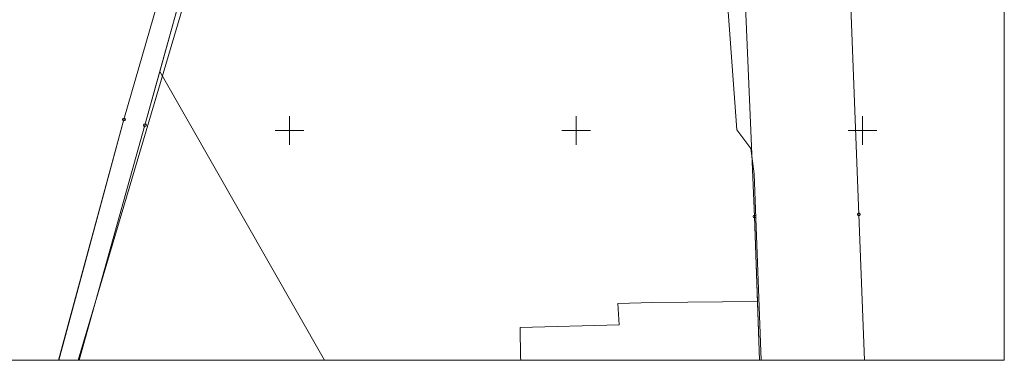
# Model space of a CAD drawing. Header units: centimetres. Extents: x 934830964 to 934860164, y -397494335 to -397452790.
# Tile 2 of 14: x 934842973 to 934860159, y -397494335 to -397488395. Entities that reach past the tile are written whole.
import ezdxf

# ---------------------------------------------------------------- set-up
doc = ezdxf.new("R2010")
doc.units = ezdxf.units.CM
doc.header["$LTSCALE"] = 0.1
doc.layers.add('0-1', color=2, linetype='Continuous', lineweight=5, true_color=0xffff00)
for name, color, linetype, lineweight in [('202-punkt graniczny', 7, 'Continuous', 25), ('217-kontur klasyfikacyjny', 7, 'Continuous', 25), ('218-kontur użytku gruntowego', 7, 'Continuous', 25), ('219-działka ewidencyjna', 7, 'Continuous', 25), ('przewód telekomunikacyjny (linia)', 7, 'Continuous', 25), ('Ramki i opis wydruku', 7, 'Continuous', 25), ('rów przydrożny (powierzchnia)', 7, 'Continuous', 25), ('Wstawianie ramki sekcyjnej z opisem', 7, 'Continuous', 25)]:
    doc.layers.add(name, color=color, linetype=linetype, lineweight=lineweight)

# ---------------------------------------------------------------- blocks, each defined once
blk = doc.blocks.new('202')
at = {"layer": '0-1', "color": 7, "linetype": 'Continuous', "lineweight": 5, "transparency": 33554687}
blk.add_circle((0, 0), 25, dxfattribs=at)

msp = doc.modelspace()

# ---------------------------------------------------------------- linework, layer by layer
at = {"layer": '217-kontur klasyfikacyjny', "color": 3, "linetype": 'Continuous', "lineweight": 18, "true_color": 0x00ff00, "transparency": 33554687}
for p, q in [((934855798, -397491827), (934855606, -397487260)), ((934845868, -397487679), (934845419, -397489298)), ((934845419, -397489298), (934848295, -397494335)), ((934855851, -397493308), (934855798, -397491827)), ((934853411, -397493345), (934854022, -397493327)), ((934853435, -397493714), (934853411, -397493345)), ((934854022, -397493327), (934855851, -397493308)), ((934851706, -397493762), (934853435, -397493714)), ((934851717, -397494278), (934851706, -397493762)), ((934851718, -397494335), (934851717, -397494278))]:
    msp.add_line(p, q, dxfattribs=at)
at = {"layer": '218-kontur użytku gruntowego', "color": 3, "linetype": 'Continuous', "lineweight": 18, "true_color": 0x00ff00, "transparency": 33554687}
for p, q in [((934857621, -397491791), (934857331, -397484337)), ((934855798, -397491827), (934855606, -397487260)), ((934845868, -397487679), (934845419, -397489298)), ((934845312, -397488326), (934844792, -397490136)), ((934845159, -397490237), (934845419, -397489298)), ((934845419, -397489298), (934848295, -397494335)), ((934844792, -397490136), (934843651, -397494335)), ((934844012, -397494335), (934845159, -397490237)), ((934855851, -397493308), (934855798, -397491827)), ((934857719, -397494335), (934857621, -397491791)), ((934853411, -397493345), (934854022, -397493327)), ((934853435, -397493714), (934853411, -397493345)), ((934854022, -397493327), (934855851, -397493308)), ((934855851, -397493308), (934855887, -397494335)), ((934851706, -397493762), (934853435, -397493714)), ((934851717, -397494278), (934851706, -397493762)), ((934851718, -397494335), (934851717, -397494278))]:
    msp.add_line(p, q, dxfattribs=at)
at = {"layer": '219-działka ewidencyjna', "color": 7, "linetype": 'Continuous', "lineweight": 18, "transparency": 33554687}
for p, q in [((934857621, -397491791), (934857331, -397484337)), ((934855798, -397491827), (934855606, -397487260)), ((934845868, -397487679), (934845159, -397490237)), ((934845312, -397488326), (934844792, -397490136)), ((934844792, -397490136), (934843651, -397494335)), ((934845159, -397490237), (934844012, -397494335)), ((934855887, -397494335), (934855798, -397491827)), ((934857719, -397494335), (934857621, -397491791))]:
    msp.add_line(p, q, dxfattribs=at)
at = {"layer": 'przewód telekomunikacyjny (linia)', "color": 30, "linetype": 'Continuous', "lineweight": 18, "true_color": 0xff7f00, "transparency": 33554687, "flags": 128}
msp.add_lwpolyline([(934855917, -397494335), (934855791, -397491085), (934855733, -397490639), (934855493, -397490316), (934855310, -397487848), (934855062, -397486787), (934854789, -397484761), (934854210, -397484152), (934853424, -397483325), (934848443, -397478187), (934848001, -397477986), (934848240, -397477125), (934848148, -397476403)], dxfattribs=at)
at = {"layer": 'Ramki i opis wydruku', "color": 7, "linetype": 'Continuous', "lineweight": 13, "transparency": 33554687, "flags": 128}
for points in [[(934830969, -397494330), (934860159, -397494330), (934860159, -397452790), (934830969, -397452790)], [(934830969, -397494335), (934860159, -397494335), (934860159, -397452835), (934830969, -397452835)]]:
    msp.add_lwpolyline(points, close=True, dxfattribs=at)
at = {"layer": 'rów przydrożny (powierzchnia)', "color": 7, "linetype": 'Continuous', "lineweight": 18, "transparency": 33554687}
msp.add_line((934845916, -397487842), (934843992, -397494335), dxfattribs=at)
at = {"layer": 'rów przydrożny (powierzchnia)', "color": 7, "linetype": 'Continuous', "lineweight": 18, "transparency": 33554687, "flags": 128}
msp.add_lwpolyline([(934843657, -397494335), (934844792, -397490136), (934845312, -397488326), (934846721, -397483406), (934848170, -397478005), (934850414, -397470297), (934850503, -397470044), (934850855, -397470152), (934850818, -397470277), (934849559, -397474191), (934848447, -397478167), (934847049, -397483496), (934845868, -397487679), (934845916, -397487842)], dxfattribs=at)
at = {"layer": 'Wstawianie ramki sekcyjnej z opisem', "color": 7, "linetype": 'Continuous', "lineweight": 13, "transparency": 33554687}
for p, q in [((934847685, -397490577), (934847685, -397490077)), ((934852685, -397490577), (934852685, -397490077)), ((934857685, -397490577), (934857685, -397490077)), ((934847435, -397490327), (934847935, -397490327)), ((934852435, -397490327), (934852935, -397490327)), ((934857435, -397490327), (934857935, -397490327))]:
    msp.add_line(p, q, dxfattribs=at)

# ---------------------------------------------------------------- block references
at = {"layer": '202-punkt graniczny', "color": 7, "transparency": 33554687}
for p in [(934844792, -397490136), (934845159, -397490237), (934855798, -397491827), (934857621, -397491791)]:
    msp.add_blockref('202', p, dxfattribs=at)

doc.saveas('drawing.dxf')
